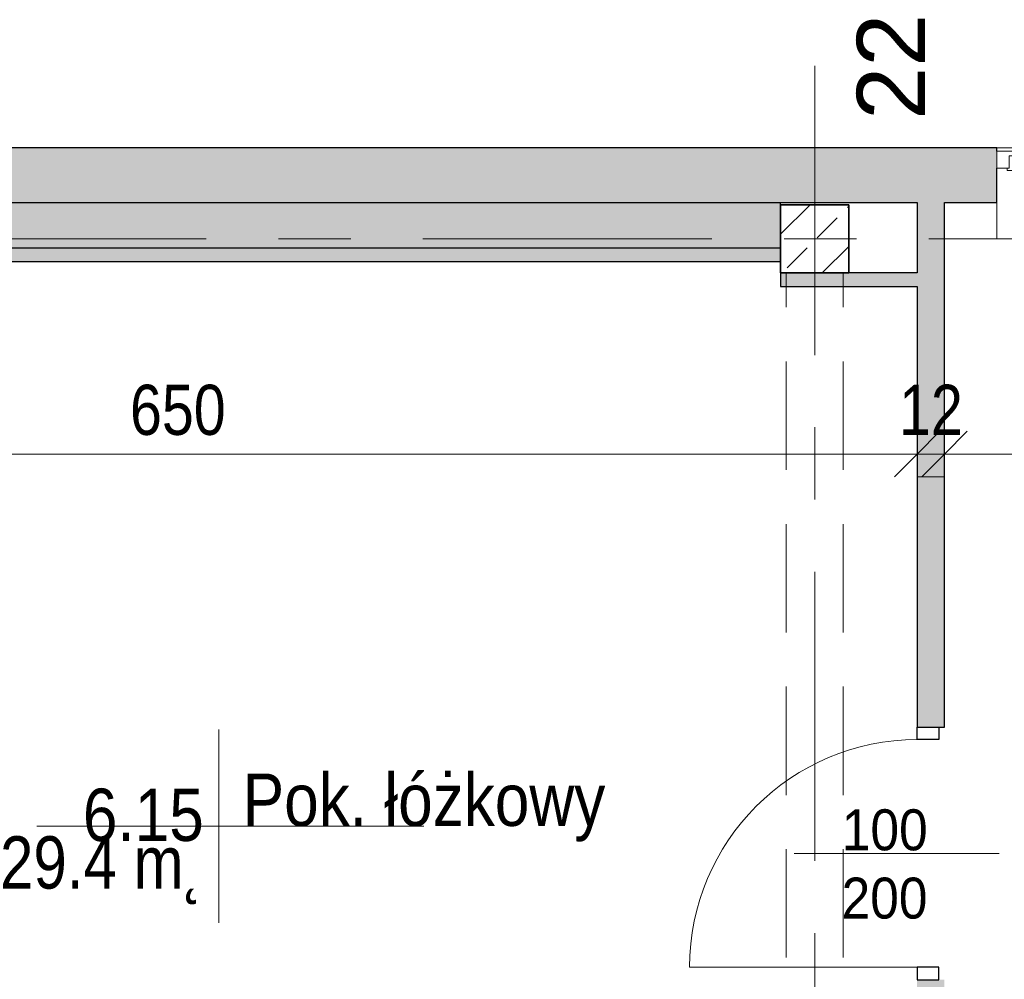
# Model space of a CAD drawing. Header units: centimetres. Extents: x -1743 to 21705, y -8842 to 3590.
# Tile 23 of 44: x -962 to -529, y 2483 to 2905. Entities that reach past the tile are written whole.
import ezdxf

# ---------------------------------------------------------------- set-up
doc = ezdxf.new("R2010")
doc.units = ezdxf.units.CM
doc.linetypes.add('Oś', pattern=[222.25, 127, -31.75, 31.75, -31.75])
doc.linetypes.add('Ukryte', pattern=[71.438, 47.625, -23.813])
for name, color, linetype, lineweight in [('A-ANNO-DIMS', 211, 'Continuous', 13), ('A-ANNO-DIMS-100', 211, 'Continuous', 13), ('A-ANNO-NOTE', 131, 'Continuous', 9), ('A-AREA-IDEN', 2, 'Continuous', 13), ('A-DETL-GENF', 92, 'Continuous', 9), ('A-DETL-HDLN', 90, 'Ukryte', 9), ('A-DETL-MEDM', 33, 'Continuous', 25), ('A-DOOR', 31, 'Continuous', 13), ('A-GLAZ', 151, 'Continuous', 13), ('A-WALL', 113, 'Continuous', 13), ('S-COLS', 52, 'Continuous', 9), ('S-GRID', 1, 'Continuous', 13), ('S-GRID-IDEN', 1, 'Continuous', 13)]:
    doc.layers.add(name, color=color, linetype=linetype, lineweight=lineweight)
doc.styles.add('Arial', font='arial.ttf', dxfattribs={"width": 0.9, "height": 18})
doc.styles.add('Arial Narrow_2', font='ARIALN.TTF', dxfattribs={"height": 22})
doc.styles.add('Arial_1', font='arial.ttf', dxfattribs={"height": 30})
doc.styles.add('Arial_3', font='arial.ttf', dxfattribs={"width": 0.85, "height": 23})
doc.dimstyles.new('Diagonal_1_100__0_1__1', dxfattribs={"dimscale": 30.48, "dimtxt": 22.515481, "dimasz": 0.656168, "dimexe": 0.164042, "dimexo": 0.0625, "dimgap": 0.065617, "dimtad": 1, "dimdec": 1, "dimrnd": 0.1, "dimdsep": 46, "dimtxsty": 'Arial Narrow_2', "dimblk1": 'OBLIQUE', "dimblk2": 'OBLIQUE', "dimsah": 1, "dimcen": 0.09, "dimazin": 0, "dimtfac": 1, "dimtdec": 4, "dimtix": 1, "dimtmove": 0, "dimatfit": 3, "dimfxl": 0.164042, "dimfxlon": 1, "dimtvp": 1, "dimtolj": 1, "dimtzin": 0, "dimarcsym": 2})

# ---------------------------------------------------------------- blocks, each defined once
blk = doc.blocks.new('M_Concrete-Square-Column - 300 x 300mm-V12-6_piętro IV __13_80 m_ - stan istniejący')
at = {"layer": 'S-COLS'}
h = blk.add_hatch(dxfattribs=at)
h.set_pattern_fill('FP_16', color=256, style=0, pattern_type=2)
h.set_pattern_definition([(45, (612.623, -2808.326), (-17.67767, 17.67767), []), (45, (630.3, -2808.326), (-17.67767, 17.67767), [12.5, -6.25])])
h.paths.add_polyline_path([(15, -15), (15, 15), (-15, 15), (-15, -15)], flags=0)
at = {"layer": 'S-COLS', "lineweight": 35}
for p, q in [((15, 15), (-15, 15)), ((-15, 15), (-15, -15)), ((15, -15), (15, 15)), ((-15, -15), (15, -15))]:
    blk.add_line(p, q, dxfattribs=at)
blk = doc.blocks.new('DRZWI 1S - automatyczna etykieta - Drzwi 100-2252139-6_piętro IV __13_80 m_ - stan istniejący')
at = {"layer": 'A-DETL-GENF'}
for p, q in [((-55.5, 3.5), (-50, 3.5)), ((-55.5, -6), (-55.5, 3.5)), ((-50, 3.5), (-50, -6)), ((50, 3.5), (55.5, 3.5)), ((50, -6), (50, 3.5)), ((55.5, 3.5), (55.5, -6)), ((-50, -6), (-55.5, -6)), ((55.5, -6), (50, -6))]:
    blk.add_line(p, q, dxfattribs=at)
at = {"layer": 'A-DETL-MEDM'}
for p, q in [((-55.5, -6), (-55.5, 3.5)), ((-55.5, 3.5), (-50, 3.5)), ((-50, 3.5), (-50, -6)), ((50, 3.5), (50, -6)), ((55.5, 3.5), (50, 3.5)), ((55.5, -6), (55.5, 3.5)), ((-50, -6), (-55.5, -6)), ((50, -6), (55.5, -6))]:
    blk.add_line(p, q, dxfattribs=at)
at = {"layer": 'A-DOOR'}
blk.add_line((50, -6), (50, -106), dxfattribs=at)
blk.add_arc((50, -6), 100, 180, 270, dxfattribs=at)
blk = doc.blocks.new('Okno - automatyczna etykieta - 200x165 _nietypowy podział_-2208530-6_piętro IV __13_80 m_ - stan istniejący')
at = {"layer": 'A-GLAZ'}
for p, q in [((-92.5, 10.5), (-100, 10.5)), ((-100, 10.5), (-100, 3)), ((-100, 10.5), (100, 10.5)), ((-92.5, 8.5), (-92.5, 10.5)), ((92.5, 10.5), (-92.5, 10.5)), ((100, 10.5), (92.5, 10.5)), ((92.5, 10.5), (92.5, 8.5)), ((100, 3), (100, 10.5)), ((-87, 8.5), (-94.5, 8.5)), ((-94.5, 8.5), (-94.5, 3)), ((-94.5, 3), (-94.5, 8.5)), ((-94.5, 8.5), (-92.5, 8.5)), ((88, 5.75), (-88, 5.75)), ((-88, 5.75), (-88, 4.75)), ((-88, 4.75), (-88, 5.75)), ((-88, 5.75), (-87, 5.75)), ((-88, 4.75), (88, 4.75)), ((-87, 4.75), (-88, 4.75)), ((-87, 5.75), (-87, 8.5)), ((87, 8.5), (-87, 8.5)), ((-87, 2), (-87, 4.75)), ((94.5, 8.5), (87, 8.5)), ((87, 8.5), (87, 5.75)), ((87, 5.75), (88, 5.75)), ((87, 4.75), (87, 2)), ((88, 4.75), (87, 4.75)), ((88, 4.75), (88, 5.75)), ((88, 5.75), (88, 4.75)), ((92.5, 8.5), (94.5, 8.5)), ((94.5, 3), (94.5, 8.5)), ((94.5, 8.5), (94.5, 3)), ((-100, 3), (-94.5, 3)), ((-94.5, 3), (-95.5, 3)), ((-95.5, 3), (-95.5, 2)), ((-95.5, 2), (-87, 2)), ((87, 2), (-87, 2)), ((87, 2), (95.5, 2)), ((95.5, 3), (94.5, 3)), ((94.5, 3), (100, 3)), ((95.5, 2), (95.5, 3)), ((-100, -26), (-100, -12)), ((100, -12), (100, -26)), ((-100, -28), (-100, -26)), ((-100, -28), (100, -28)), ((100, -26), (100, -28))]:
    blk.add_line(p, q, dxfattribs=at)
blk = doc.blocks.new('METKA_POMIESZCZENIA2 - Rozbudowana - bez ramki-2396678-6_piętro IV __13_80 m_ - stan istniejący')
at = {"layer": 'A-AREA-IDEN'}
for p, q in [((0, 0.425), (0, 0)), ((0.0976, 0), (-0.8, 0)), ((-0.8, 0), (0.9, 0)), ((0, 0), (0, -0.425))]:
    blk.add_line(p, q, dxfattribs=at)
blk = doc.blocks.new('DIMBLOCK261-6_piętro IV __13_80 m_ - stan istniejący')
at = {"layer": 'A-ANNO-DIMS-100'}
for p, q in [((-1217.62, 2713.76), (-1207.62, 2723.76)), ((-567.62, 2713.76), (-557.62, 2723.76)), ((-1217.62, 2718.76), (-1217.62, 2708.76)), ((-1217.62, 2713.76), (-1217.62, 2718.76)), ((-567.62, 2718.76), (-567.62, 2708.76)), ((-567.62, 2713.76), (-567.62, 2718.76)), ((-1217.62, 2713.76), (-1227.62, 2703.76)), ((-1217.62, 2713.76), (-567.62, 2713.76)), ((-567.62, 2713.76), (-577.62, 2703.76))]:
    blk.add_line(p, q, dxfattribs=at)
at = {"layer": 'A-ANNO-DIMS-100', "color": 0, "insert": (-913.53, 2744.2), "char_height": 22, "width": 50.1774, "attachment_point": 1, "line_spacing_factor": 0.974696, "style": 'Arial Narrow_2'}
blk.add_mtext('650', dxfattribs=at)
blk = doc.blocks.new('_Oblique')
at = {"color": 0, "linetype": 'ByBlock', "lineweight": -2}
blk.add_line((-0.5, -0.5), (0.5, 0.5), dxfattribs=at)
blk = doc.blocks.new('DIMBLOCK262-6_piętro IV __13_80 m_ - stan istniejący')
at = {"layer": 'A-ANNO-DIMS-100'}
for p, q in [((-567.62, 2713.76), (-557.62, 2723.76)), ((-555.62, 2713.76), (-545.62, 2723.76)), ((-567.62, 2718.76), (-567.62, 2708.76)), ((-567.62, 2713.76), (-567.62, 2718.76)), ((-555.62, 2718.76), (-555.62, 2708.76)), ((-555.62, 2713.76), (-555.62, 2718.76)), ((-567.62, 2713.76), (-577.62, 2703.76)), ((-567.62, 2713.76), (-555.62, 2713.76)), ((-555.62, 2713.76), (-565.62, 2703.76))]:
    blk.add_line(p, q, dxfattribs=at)
at = {"layer": 'A-ANNO-DIMS-100', "color": 0, "insert": (-575.56, 2744.2), "char_height": 22, "width": 33.4516, "attachment_point": 1, "line_spacing_factor": 0.974696, "style": 'Arial Narrow_2'}
blk.add_mtext('12', dxfattribs=at)
blk = doc.blocks.new('DIMBLOCK263-6_piętro IV __13_80 m_ - stan istniejący')
at = {"layer": 'A-ANNO-DIMS-100'}
for p, q in [((-555.62, 2713.76), (-545.62, 2723.76)), ((-322.62, 2713.76), (-312.62, 2723.76)), ((-555.62, 2718.76), (-555.62, 2708.76)), ((-555.62, 2713.76), (-555.62, 2718.76)), ((-322.62, 2718.76), (-322.62, 2708.76)), ((-322.62, 2713.76), (-322.62, 2718.76)), ((-555.62, 2713.76), (-565.62, 2703.76)), ((-555.62, 2713.76), (-322.62, 2713.76)), ((-322.62, 2713.76), (-332.62, 2703.76))]:
    blk.add_line(p, q, dxfattribs=at)
at = {"layer": 'A-ANNO-DIMS-100', "color": 0, "insert": (-460.03, 2744.2), "char_height": 22, "width": 50.1774, "attachment_point": 1, "line_spacing_factor": 0.974696, "style": 'Arial Narrow_2'}
blk.add_mtext('233', dxfattribs=at)

msp = doc.modelspace()

# ---------------------------------------------------------------- hatches: boundary and pattern name
at = {"layer": 'A-WALL'}
h = msp.add_hatch(color=9, dxfattribs=at)
h.paths.add_polyline_path([(1227.38, 2824.33), (1227.38, 2848.33), (507.38, 2848.33), (507.38, 2824.33), (1203.38, 2824.33)], flags=0)
h.paths.add_polyline_path([(285.38, 2824.33), (307.38, 2824.33), (307.38, 2848.33), (267.38, 2848.33), (267.38, 2824.33)], flags=0)
h.paths.add_polyline_path([(113.38, 2824.33), (157.38, 2824.33), (157.38, 2848.33), (-182.62, 2848.33), (-182.62, 2824.33), (17.38, 2824.33)], flags=0)
h.paths.add_polyline_path([(-297.62, 2824.33), (-292.62, 2824.33), (-292.62, 2848.33), (-332.62, 2848.33), (-332.62, 2824.33), (-302.62, 2824.33)], flags=0)
h.paths.add_polyline_path([(-532.62, 2824.33), (-532.62, 2848.33), (-1217.62, 2848.33), (-1217.62, 2824.33), (-547.62, 2824.33)], flags=0)
for points in [[(-627.62, 2804.33), (-627.62, 2824.33), (-1197.62, 2824.33), (-1197.62, 2804.33), (-719.16, 2804.33)], [(-627.62, 2798.33), (-627.62, 2804.33), (-1197.62, 2804.33), (-1197.62, 2798.33), (-719.16, 2798.33)], [(-627.62, 2787.33), (-567.62, 2787.33), (-567.62, 2793.33), (-627.62, 2793.33)], [(-555.62, 2593.83), (-555.62, 2703.83), (-567.62, 2703.83), (-567.62, 2593.83), (-558.12, 2593.83)]]:
    msp.add_hatch(color=9, dxfattribs=at).paths.add_polyline_path(points, flags=0)
h = msp.add_hatch(color=9, dxfattribs=at)
h.paths.add_polyline_path([(-555.62, 1833.33), (-555.62, 1952.83), (-567.62, 1952.83), (-567.62, 1833.33)], flags=0)
h.paths.add_polyline_path([(-558.12, 2173.83), (-555.62, 2173.83), (-555.62, 2482.83), (-567.62, 2482.83), (-567.62, 2173.83)], flags=0)
h.paths.add_polyline_path([(-567.62, 2703.83), (-555.62, 2703.83), (-555.62, 2824.33), (-567.62, 2824.33), (-567.62, 2787.33)], flags=0)

# ---------------------------------------------------------------- linework, layer by layer
at = {"layer": 'A-ANNO-NOTE', "lineweight": 13}
msp.add_line((-531.62, 2538.33), (-621.62, 2538.33), dxfattribs=at)
at = {"layer": 'A-DETL-HDLN'}
for p, q in [((-625.12, 420.83), (-625.12, 2793.33)), ((-600.12, 420.83), (-600.12, 2793.33))]:
    msp.add_line(p, q, dxfattribs=at)
at = {"layer": 'A-WALL', "color": 7, "lineweight": 25}
for p, q in [((-532.62, 2848.33), (-1252.62, 2848.33)), ((-532.62, 2846.83), (-532.62, 2848.33)), ((-532.62, 2824.33), (-532.62, 2839.33)), ((-1217.62, 2824.33), (-567.62, 2824.33)), ((-627.62, 2823.33), (-627.62, 2824.33)), ((-567.62, 2824.33), (-567.62, 2793.33)), ((-555.62, 2593.83), (-555.62, 2824.33)), ((-555.62, 2824.33), (-532.62, 2824.33)), ((-1197.62, 2804.33), (-627.62, 2804.33)), ((-1197.62, 2798.33), (-627.62, 2798.33)), ((-627.62, 2793.33), (-627.62, 2787.33)), ((-567.62, 2793.33), (-597.62, 2793.33)), ((-627.62, 2787.33), (-567.62, 2787.33)), ((-567.62, 2787.33), (-567.62, 2593.83)), ((-558.12, 2593.83), (-555.62, 2593.83))]:
    msp.add_line(p, q, dxfattribs=at)
at = {"layer": 'A-WALL'}
for p, q in [((-532.62, 2848.33), (-332.62, 2848.33)), ((-567.62, 2703.83), (-555.62, 2703.83))]:
    msp.add_line(p, q, dxfattribs=at)
at = {"layer": 'S-GRID', "linetype": 'Oś'}
for p, q in [((-612.62, 2884.27), (-612.62, 27.13)), ((1342.46, 2808.33), (-1368.76, 2808.33))]:
    msp.add_line(p, q, dxfattribs=at)

# ---------------------------------------------------------------- block references
at = {"layer": 'A-AREA-IDEN', "xscale": 99.99999999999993, "yscale": 99.99999999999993, "zscale": 99.99999999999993}
msp.add_blockref('METKA_POMIESZCZENIA2 - Rozbudowana - bez ramki-2396678-6_piętro IV __13_80 m_ - stan istniejący', (-874.44, 2550.24), dxfattribs=at)
at = {"layer": 'A-DOOR', "rotation": 269.9999999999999}
msp.add_blockref('DRZWI 1S - automatyczna etykieta - Drzwi 100-2252139-6_piętro IV __13_80 m_ - stan istniejący', (-561.62, 2538.33), dxfattribs=at)
at = {"layer": 'A-GLAZ'}
msp.add_blockref('Okno - automatyczna etykieta - 200x165 _nietypowy podział_-2208530-6_piętro IV __13_80 m_ - stan istniejący', (-432.62, 2836.33), dxfattribs=at)
at = {"layer": 'S-COLS'}
msp.add_blockref('M_Concrete-Square-Column - 300 x 300mm-V12-6_piętro IV __13_80 m_ - stan istniejący', (-612.62, 2808.33), dxfattribs=at)

# ---------------------------------------------------------------- texts
at = {"layer": 'A-ANNO-NOTE', "lineweight": 211, "char_height": 18, "width": 38.07, "attachment_point": 5, "line_spacing_factor": 0.936439, "style": 'Arial'}
for s, insert in [('\\pxqc,t6.35,12.7,19.05,25.4,31.75,38.1,44.45,50.8,57.15,63.5,69.85,76.2,82.55,88.9,95.25,101.6,107.95,114.3,120.65,127,133.35,139.7,146.05,152.4,158.75,165.1,171.45,177.8,184.15,190.5,196.85,203.2;{100}', (-581.86, 2548.56)), ('\\pxqc,t6.35,12.7,19.05,25.4,31.75,38.1,44.45,50.8,57.15,63.5,69.85,76.2,82.55,88.9,95.25,101.6,107.95,114.3,120.65,127,133.35,139.7,146.05,152.4,158.75,165.1,171.45,177.8,184.15,190.5,196.85,203.2;{200}', (-581.95, 2518.56))]:
    msp.add_mtext(s, dxfattribs=dict(at, insert=insert))
at = {"layer": 'A-AREA-IDEN', "char_height": 23, "line_spacing_factor": 0.936439, "style": 'Arial_3'}
for s, insert, width, attachment_point in [('\\pxt3.69565,7.3913,11.08696,14.78261,18.47826,22.17391,25.86957,29.56522,33.26087,36.95652,40.65217,44.34783,48.04348,51.73913,55.43478,59.13043,62.82609,66.52174,70.21739,73.91304,77.6087,81.30435,85,88.69565,92.3913,96.08696,99.78261,103.47826,107.17391,110.86957,114.56522,118.26087;{Pok. łóżkowy}', (-864.01, 2543.46), 156.91, 7), ('\\pxqr,t3.69565,7.3913,11.08696,14.78261,18.47826,22.17391,25.86957,29.56522,33.26087,36.95652,40.65217,44.34783,48.04348,51.73913,55.43478,59.13043,62.82609,66.52174,70.21739,73.91304,77.6087,81.30435,85,88.69565,92.3913,96.08696,99.78261,103.47826,107.17391,110.86957,114.56522,118.26087;{6.15}', (-881.1, 2543.46), 52.87, 9), ('\\pxqr,t3.69565,7.3913,11.08696,14.78261,18.47826,22.17391,25.86957,29.56522,33.26087,36.95652,40.65217,44.34783,48.04348,51.73913,55.43478,59.13043,62.82609,66.52174,70.21739,73.91304,77.6087,81.30435,85,88.69565,92.3913,96.08696,99.78261,103.47826,107.17391,110.86957,114.56522,118.26087;{29.4 m˛}', (-881.1, 2545.85), 91.63, 3)]:
    msp.add_mtext(s, dxfattribs=dict(at, insert=insert, width=width, attachment_point=attachment_point))
at = {"layer": 'S-GRID-IDEN', "insert": (-579.12, 2883.93), "char_height": 30, "width": 48.3, "attachment_point": 5, "rotation": 90, "line_spacing_factor": 0.936439, "style": 'Arial_1'}
msp.add_mtext('\\pxqc,t4.23333,8.46667,12.7,16.93333,21.16667,25.4,29.63333,33.86667,38.1,42.33333,46.56667,50.8,55.03333,59.26667,63.5,67.73333,71.96667,76.2,80.43333,84.66667,88.9,93.13333,97.36667,101.6,105.83333,110.06667,114.3,118.53333,122.76667,127,131.23333,135.46667;{22}', dxfattribs=at)

# ---------------------------------------------------------------- dimensions: what is measured, and where the dimension line sits
at = {"layer": 'A-ANNO-DIMS'}
for base, p1, p2, override, picture, middle in [((-567.62, 2713.76), (-1217.62, 2718.76), (-567.62, 2718.76), {"dimpost": '<>', "dimfxl": 650}, 'DIMBLOCK261-6_piętro IV __13_80 m_ - stan istniejący', (-892.62, 2726.99)), ((-555.62, 2713.76), (-567.62, 2718.76), (-555.62, 2718.76), {"dimpost": '<>', "dimfxl": 12}, 'DIMBLOCK262-6_piętro IV __13_80 m_ - stan istniejący', (-561.62, 2726.81)), ((-322.62, 2713.76), (-555.62, 2718.76), (-322.62, 2718.76), {"dimpost": '<>', "dimfxl": 233}, 'DIMBLOCK263-6_piętro IV __13_80 m_ - stan istniejący', (-439.12, 2726.99))]:
    dim = msp.add_linear_dim(base=base, p1=p1, p2=p2, dimstyle='Diagonal_1_100__0_1__1', override=override, dxfattribs=at)
    dim.commit()
    dim.dimension.update_dxf_attribs({"geometry": picture, "text_midpoint": middle})

doc.saveas('drawing.dxf')
